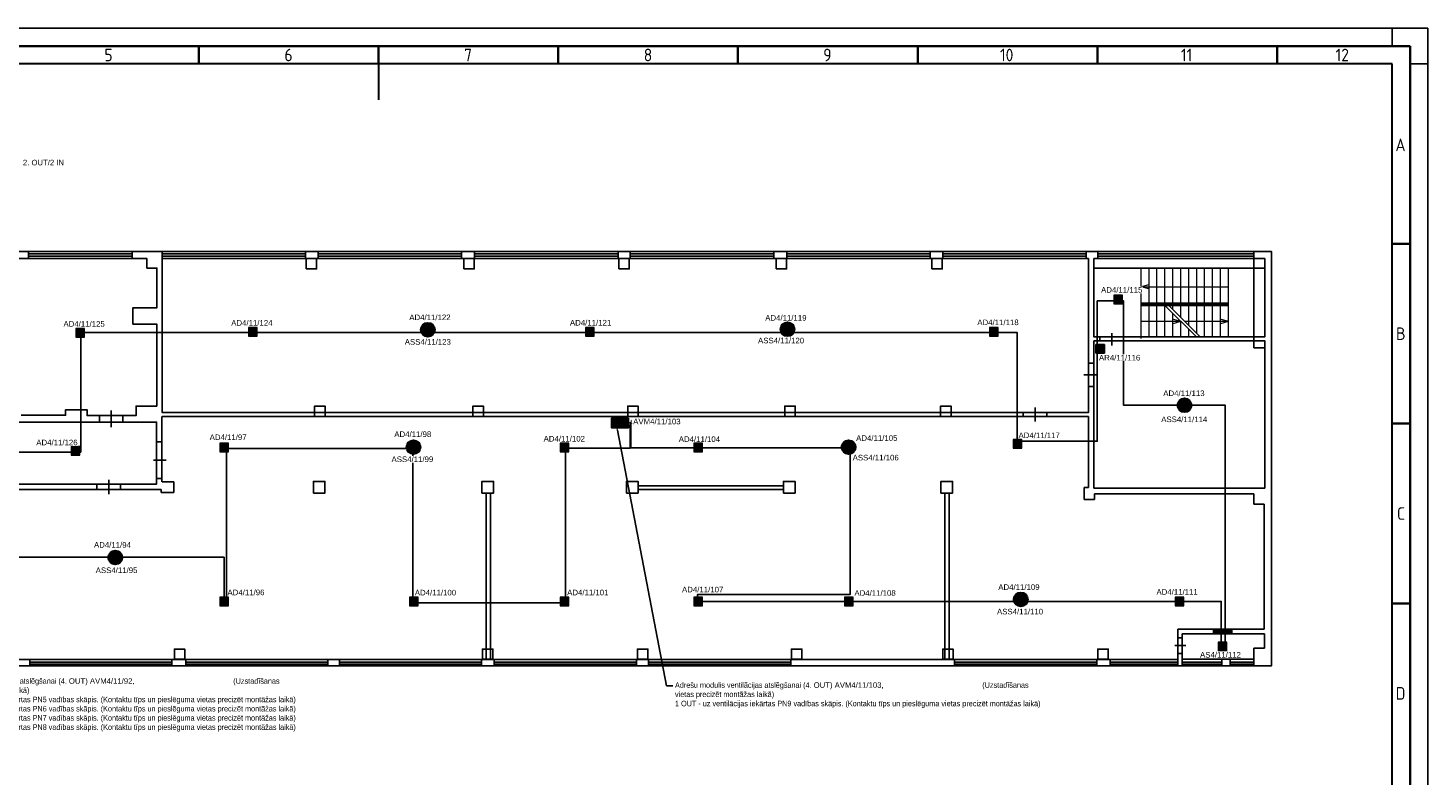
# Model space of a CAD drawing. Header units: millimetres. Extents: x -197461 to 862495, y -970068 to 63888.
# Tile 126 of 205: x -111091 to -58238, y -338374 to -310159. Entities that reach past the tile are written whole.
import ezdxf
from ezdxf import colors
from ezdxf.entities.mleader import LeaderData, LeaderLine
from ezdxf.math import Vec2, Vec3

# ---------------------------------------------------------------- set-up
doc = ezdxf.new("R2010")
doc.units = ezdxf.units.MM
doc.layers.get('0').update_dxf_attribs({"linetype": 'CONTINUOUS'})
doc.layers.add('1_ESOSAS_SIENAS', color=7, linetype='CONTINUOUS', lineweight=30)
doc.layers.add('S-STRS', color=7, linetype='CONTINUOUS', lineweight=9)
doc.layers.add('Rasējuma lapa', color=7, linetype='CONTINUOUS')
doc.layers.add('UAS', color=240, linetype='CONTINUOUS')
doc.styles.add('ARIAL', font='arialbd.ttf')
doc.styles.add('ISO', font='iso')
doc.styles.add('Karlis_times', font='times.ttf', dxfattribs={"height": 2.2})

# ---------------------------------------------------------------- blocks, each defined once
blk = doc.blocks.new('A2_L')
at = {"layer": 'Rasējuma lapa'}
for p, q in [((0, 420), (-594, 420)), ((-10, 415), (-10, 420)), ((0, 0), (0, 420)), ((0, 410), (-5, 410))]:
    blk.add_line(p, q, dxfattribs=at)
at = {"layer": 'Rasējuma lapa', "lineweight": 35}
for p, q in [((-5, 415), (-579, 415)), ((-342, 410), (-342, 415)), ((-292, 410), (-292, 415)), ((-242, 410), (-242, 415)), ((-192, 410), (-192, 415)), ((-142, 410), (-142, 415)), ((-92, 410), (-92, 415)), ((-42, 410), (-42, 415)), ((-5, 5), (-5, 415)), ((-5, 360), (-10, 360)), ((-5, 310), (-10, 310)), ((-5, 260), (-10, 260))]:
    blk.add_line(p, q, dxfattribs=at)
at = {"layer": 'Rasējuma lapa', "lineweight": 30}
for p, q in [((-10, 410), (-574, 410)), ((-292, 410), (-292, 400)), ((-10, 10), (-10, 410))]:
    blk.add_line(p, q, dxfattribs=at)
at = {"layer": 'Rasējuma lapa', "style": 'ISO'}
for s, p in [('5', (-368.3, 410.75)), ('6', (-318.21, 410.75)), ('7', (-268.23, 410.75)), ('8', (-218.23, 410.75)), ('9', (-168.28, 410.75)), ('10', (-119.1, 410.75)), ('11', (-68.75, 410.75)), ('12', (-25.71, 410.75)), ('A', (-9.07, 385.75)), ('B', (-8.9, 333.25)), ('C', (-8.64, 283.25)), ('D', (-9, 233.25))]:
    blk.add_text(s, height=3.5, dxfattribs=at).set_placement(p)
blk = doc.blocks.new('*U1293')
at = {"layer": 'Rasējuma lapa'}
blk.add_blockref('A2_L', (0, 0), dxfattribs=at)
blk = doc.blocks.new('AP')
blk.add_hatch(color=256).paths.add_polyline_path([(150, 0, 1), (-150, 0, 1)])
for p, q in [((-250, 250), (250, 250)), ((-250, -250), (-250, 250)), ((250, 250), (250, -250)), ((250, -250), (-250, -250))]:
    blk.add_line(p, q)
blk.add_circle((0, 0), 150)
blk = doc.blocks.new('AD-proj')
at = {"lineweight": 5}
blk.add_lwpolyline([(-250, -250), (250, -250), (250, 250), (-250, 250)], close=True, dxfattribs=at)
at = {"const_width": 30}
blk.add_lwpolyline([(-200, 0), (200, 0)], dxfattribs=at)
at = {"const_width": 100}
blk.add_lwpolyline([(-50, 0, 1), (50, 0, 1)], format="xyb", close=True, dxfattribs=at)

msp = doc.modelspace()

# ---------------------------------------------------------------- hatches: boundary and pattern name
at = {"layer": 'S-STRS', "true_color": 0xffffff}
h = msp.add_hatch(dxfattribs=at)
h.set_pattern_fill('ANGLE', scale=0.5625)
h.set_pattern_definition([(0, (4423241.871, 5682604.199), (0, 3.9290625), [2.8575, -1.0715625]), (90, (4423241.871, 5682604.199), (-3.9290625, 2e-16), [2.8575, -1.0715625])])
h.paths.add_polyline_path([(-89067.98997, -324881.90539), (-89067.92787, -325237.7257), (-88415.04694, -325237.72571), (-88415.10905, -324881.84329)])
at = {"layer": 'UAS', "lineweight": 50, "true_color": 0xffffff}
h = msp.add_hatch(color=7, dxfattribs=at)
h.dxf.hatch_style = 1
h.paths.add_polyline_path([(-69970.81047, -320399.52902), (-69905.33953, -320399.52902, 1)], flags=16)
h.paths.add_polyline_path([(-69774.39765, -320563.20637), (-69774.39765, -320235.85168), (-70101.75235, -320235.85168), (-70101.75235, -320563.20637)])
at = {"layer": 'UAS', "lineweight": 50, "true_color": 0xc7c8ca}
h = msp.add_hatch(color=9, dxfattribs=at)
h.dxf.hatch_style = 1
h.paths.add_polyline_path([(-95975.87505, -321537.48789, -1), (-96038.96198, -321537.48789, -1)], flags=0)
h.paths.add_polyline_path([(-96165.13585, -321379.77055), (-96165.13585, -321695.20522), (-95849.70118, -321695.20522), (-95849.70118, -321379.77055)], flags=16)
h.paths.add_polyline_path([(-95730.83734, -321538.20506, 1), (-96258.88465, -321538.20506, 1)])
h.paths.add_polyline_path([(-95849.70118, -321695.20522), (-96165.13585, -321695.20522), (-96165.13585, -321379.77055), (-95849.70118, -321379.77055)], flags=16)
h = msp.add_hatch(color=9, dxfattribs=at)
h.dxf.hatch_style = 1
h.paths.add_polyline_path([(-82399.45191, -321521.43871, -1), (-82462.53884, -321521.43871, -1)], flags=0)
h.paths.add_polyline_path([(-82588.71271, -321363.72137), (-82588.71271, -321679.15604), (-82273.27805, -321679.15604), (-82273.27805, -321363.72137)], flags=16)
h.paths.add_polyline_path([(-82154.4142, -321522.15588, 1), (-82682.46151, -321522.15588, 1)])
h.paths.add_polyline_path([(-82273.27805, -321679.15604), (-82588.71271, -321679.15604), (-82588.71271, -321363.72137), (-82273.27805, -321363.72137)], flags=16)
at = {"layer": 'UAS', "lineweight": 50, "true_color": 0xffffff}
h = msp.add_hatch(color=7, dxfattribs=at)
h.dxf.hatch_style = 1
h.paths.add_polyline_path([(-109158.55586, -321660.50056), (-109093.08492, -321660.50056, 1)], flags=16)
h.paths.add_polyline_path([(-108962.14304, -321824.1779), (-108962.14304, -321496.82321), (-109289.49774, -321496.82321), (-109289.49774, -321824.1779)])
h = msp.add_hatch(color=7, dxfattribs=at)
h.dxf.hatch_style = 1
h.paths.add_polyline_path([(-102630.70424, -321620.24036), (-102565.2333, -321620.24036, 1)], flags=16)
h.paths.add_polyline_path([(-102434.29142, -321783.9177), (-102434.29142, -321456.56301), (-102761.64612, -321456.56301), (-102761.64612, -321783.9177)])
h = msp.add_hatch(color=7, dxfattribs=at)
h.dxf.hatch_style = 1
h.paths.add_polyline_path([(-89911.25484, -321620.24036), (-89845.7839, -321620.24036, 1)], flags=16)
h.paths.add_polyline_path([(-89714.84202, -321783.9177), (-89714.84202, -321456.56301), (-90042.19672, -321456.56301), (-90042.19672, -321783.9177)])
h = msp.add_hatch(color=7, dxfattribs=at)
h.dxf.hatch_style = 1
h.paths.add_polyline_path([(-74665.99781, -321620.24036), (-74600.52687, -321620.24036, 1)], flags=16)
h.paths.add_polyline_path([(-74469.58499, -321783.9177), (-74469.58499, -321456.56301), (-74796.93969, -321456.56301), (-74796.93969, -321783.9177)])
h = msp.add_hatch(color=7, dxfattribs=at)
h.dxf.hatch_style = 1
h.paths.add_polyline_path([(-70449.93596, -322426.52484), (-70449.93596, -322099.17014), (-70777.29065, -322099.17014), (-70777.29065, -322426.52484)])
h.paths.add_polyline_path([(-70711.81971, -322262.84749, -1), (-70515.4069, -322262.84749, -1)], flags=16)
h = msp.add_hatch(color=7, dxfattribs=at)
h.dxf.hatch_style = 1
h.paths.add_polyline_path([(-67412.17086, -324389.81967, -1), (-67475.2578, -324389.81967, -1)], flags=0)
h.paths.add_polyline_path([(-67601.43166, -324232.10234), (-67601.43166, -324547.537), (-67285.997, -324547.537), (-67285.997, -324232.10234)], flags=16)
h.paths.add_polyline_path([(-67167.13316, -324390.53685, 1), (-67695.18046, -324390.53685, 1)])
h.paths.add_polyline_path([(-67285.997, -324547.537), (-67601.43166, -324547.537), (-67601.43166, -324232.10234), (-67285.997, -324232.10234)], flags=16)
h = msp.add_hatch(color=7, dxfattribs=at)
h.dxf.hatch_style = 1
h.paths.add_polyline_path([(-109329.84316, -326111.73944), (-109264.37222, -326111.73944, 1)], flags=16)
h.paths.add_polyline_path([(-109133.43034, -326275.41679), (-109133.43034, -325948.06209), (-109460.78504, -325948.06209), (-109460.78504, -326275.41679)])
h = msp.add_hatch(color=7, dxfattribs=at)
h.dxf.hatch_style = 1
h.paths.add_polyline_path([(-103716.19202, -325984.95023), (-103650.72108, -325984.95023, 1)], flags=16)
h.paths.add_polyline_path([(-103519.77921, -326148.62758), (-103519.77921, -325821.27288), (-103847.1339, -325821.27288), (-103847.1339, -326148.62758)])
at = {"layer": 'UAS', "lineweight": 50, "true_color": 0xc7c8ca}
h = msp.add_hatch(color=9, dxfattribs=at)
h.dxf.hatch_style = 1
h.paths.add_polyline_path([(-96517.54481, -325970.23294, -1), (-96580.63174, -325970.23294, -1)], flags=0)
h.paths.add_polyline_path([(-96706.80561, -325812.51561), (-96706.80561, -326127.95027), (-96391.37094, -326127.95027), (-96391.37094, -325812.51561)], flags=16)
h.paths.add_polyline_path([(-96272.5071, -325970.95012, 1), (-96800.55441, -325970.95012, 1)])
h.paths.add_polyline_path([(-96391.37094, -326127.95027), (-96706.80561, -326127.95027), (-96706.80561, -325812.51561), (-96391.37094, -325812.51561)], flags=16)
at = {"layer": 'UAS', "lineweight": 50, "true_color": 0xffffff}
h = msp.add_hatch(color=7, dxfattribs=at)
h.dxf.hatch_style = 1
h.paths.add_polyline_path([(-90871.16117, -325984.95023), (-90805.69023, -325984.95023, 1)], flags=16)
h.paths.add_polyline_path([(-90674.74835, -326148.62758), (-90674.74835, -325821.27288), (-91002.10305, -325821.27288), (-91002.10305, -326148.62758)])
h = msp.add_hatch(color=7, dxfattribs=at)
h.dxf.hatch_style = 1
h.paths.add_polyline_path([(-85827.83209, -325984.95023), (-85762.36115, -325984.95023, 1)], flags=16)
h.paths.add_polyline_path([(-85631.41927, -326148.62758), (-85631.41927, -325821.27288), (-85958.77396, -325821.27288), (-85958.77396, -326148.62758)])
at = {"layer": 'UAS', "lineweight": 50, "true_color": 0xc7c8ca}
h = msp.add_hatch(color=9, dxfattribs=at)
h.dxf.hatch_style = 1
h.paths.add_polyline_path([(-80090.80322, -325970.23294, -1), (-80153.89016, -325970.23294, -1)], flags=0)
h.paths.add_polyline_path([(-80280.06402, -325812.51561), (-80280.06402, -326127.95027), (-79964.62936, -326127.95027), (-79964.62936, -325812.51561)], flags=16)
h.paths.add_polyline_path([(-79845.76552, -325970.95012, 1), (-80373.81282, -325970.95012, 1)])
h.paths.add_polyline_path([(-79964.62936, -326127.95027), (-80280.06402, -326127.95027), (-80280.06402, -325812.51561), (-79964.62936, -325812.51561)], flags=16)
at = {"layer": 'UAS', "lineweight": 50, "true_color": 0xffffff}
h = msp.add_hatch(color=7, dxfattribs=at)
h.dxf.hatch_style = 1
h.paths.add_polyline_path([(-73765.87464, -325846.93283), (-73700.4037, -325846.93283, 1)], flags=16)
h.paths.add_polyline_path([(-73569.46182, -326010.61018), (-73569.46182, -325683.25548), (-73896.81651, -325683.25548), (-73896.81651, -326010.61018)])
at = {"layer": 'UAS', "lineweight": 50, "true_color": 0xc7c8ca}
h = msp.add_hatch(color=9, dxfattribs=at)
h.dxf.hatch_style = 1
h.paths.add_polyline_path([(-107777.15584, -330132.9512, -1), (-107840.24278, -330132.9512, -1)], flags=0)
h.paths.add_polyline_path([(-107966.41664, -329975.23387), (-107966.41664, -330290.66854), (-107650.98198, -330290.66854), (-107650.98198, -329975.23387)], flags=16)
h.paths.add_polyline_path([(-107532.11814, -330133.66838, 1), (-108060.16544, -330133.66838, 1)])
h.paths.add_polyline_path([(-107650.98198, -330290.66854), (-107966.41664, -330290.66854), (-107966.41664, -329975.23387), (-107650.98198, -329975.23387)], flags=16)
at = {"layer": 'UAS', "lineweight": 50, "true_color": 0xffffff}
h = msp.add_hatch(color=7, dxfattribs=at)
h.dxf.hatch_style = 1
h.paths.add_polyline_path([(-103716.19202, -331786.74333), (-103650.72108, -331786.74333, 1)], flags=16)
h.paths.add_polyline_path([(-103519.77921, -331950.42068), (-103519.77921, -331623.06598), (-103847.1339, -331623.06598), (-103847.1339, -331950.42068)])
h = msp.add_hatch(color=7, dxfattribs=at)
h.dxf.hatch_style = 1
h.paths.add_polyline_path([(-96556.51469, -331786.74333), (-96491.04375, -331786.74333, 1)], flags=16)
h.paths.add_polyline_path([(-96360.10187, -331950.42068), (-96360.10187, -331623.06598), (-96687.45657, -331623.06598), (-96687.45657, -331950.42068)])
h = msp.add_hatch(color=7, dxfattribs=at)
h.dxf.hatch_style = 1
h.paths.add_polyline_path([(-90871.16117, -331786.74333), (-90805.69023, -331786.74333, 1)], flags=16)
h.paths.add_polyline_path([(-90674.74835, -331950.42068), (-90674.74835, -331623.06598), (-91002.10305, -331623.06598), (-91002.10305, -331950.42068)])
h = msp.add_hatch(color=7, dxfattribs=at)
h.dxf.hatch_style = 1
h.paths.add_polyline_path([(-85827.83209, -331786.74333), (-85762.36115, -331786.74333, 1)], flags=16)
h.paths.add_polyline_path([(-85631.41927, -331950.42068), (-85631.41927, -331623.06598), (-85958.77396, -331623.06598), (-85958.77396, -331950.42068)])
h = msp.add_hatch(color=7, dxfattribs=at)
h.dxf.hatch_style = 1
h.paths.add_polyline_path([(-80129.77311, -331786.74333), (-80064.30217, -331786.74333, 1)], flags=16)
h.paths.add_polyline_path([(-79933.36029, -331950.42068), (-79933.36029, -331623.06598), (-80260.71499, -331623.06598), (-80260.71499, -331950.42068)])
at = {"layer": 'UAS', "lineweight": 50, "true_color": 0xc7c8ca}
h = msp.add_hatch(color=9, dxfattribs=at)
h.dxf.hatch_style = 1
h.paths.add_polyline_path([(-73593.15989, -331712.78036, -1), (-73656.24682, -331712.78036, -1)], flags=0)
h.paths.add_polyline_path([(-73782.42069, -331555.06303), (-73782.42069, -331870.49769), (-73466.98602, -331870.49769), (-73466.98602, -331555.06303)], flags=16)
h.paths.add_polyline_path([(-73348.12218, -331713.49754, 1), (-73876.16949, -331713.49754, 1)])
h.paths.add_polyline_path([(-73466.98602, -331870.49769), (-73782.42069, -331870.49769), (-73782.42069, -331555.06303), (-73466.98602, -331555.06303)], flags=16)
at = {"layer": 'UAS', "lineweight": 50, "true_color": 0xffffff}
h = msp.add_hatch(color=7, dxfattribs=at)
h.dxf.hatch_style = 1
h.paths.add_polyline_path([(-67653.56872, -331786.74333), (-67588.09778, -331786.74333, 1)], flags=16)
h.paths.add_polyline_path([(-67457.1559, -331950.42068), (-67457.1559, -331623.06598), (-67784.5106, -331623.06598), (-67784.5106, -331950.42068)])
h = msp.add_hatch(color=7, dxfattribs=at)
h.dxf.hatch_style = 1
h.paths.add_polyline_path([(-66027.2091, -333484.14595), (-65961.73817, -333484.14595, 1)], flags=16)
h.paths.add_polyline_path([(-65830.79629, -333647.8233), (-65830.79629, -333320.46861), (-66158.15098, -333320.46861), (-66158.15098, -333647.8233)])

# ---------------------------------------------------------------- linework, layer by layer
at = {"color": 18, "true_color": 0x000000}
for p, q in [((-111069.76032, -318683.0297), (-107158.22537, -318683.0297)), ((-106027.276, -318683.0297), (-100607.70037, -318683.0297)), ((-100137.30986, -318683.0297), (-94717.73423, -318683.0297)), ((-94229.60221, -318683.0297), (-88810.02658, -318683.0297)), ((-88355.88711, -318683.0297), (-82936.31148, -318683.0297)), ((-82444.9581, -318683.0297), (-77025.38247, -318683.0297)), ((-76560.67742, -318683.0297), (-71141.10179, -318683.0297)), ((-70705.86977, -318683.0297), (-64816.92534, -318683.0297)), ((-64814.56942, -318592.89372), (-64814.56942, -322218.13344)), ((-111069.76032, -318771.4968), (-107158.22537, -318771.4968)), ((-106027.276, -318771.4968), (-100609.43125, -318771.4968)), ((-100137.30986, -318771.4968), (-94719.46511, -318771.4968)), ((-94229.60221, -318771.4968), (-88811.75746, -318771.4968)), ((-88355.88711, -318771.4968), (-82938.04236, -318771.4968)), ((-82444.9581, -318771.4968), (-77027.11335, -318771.4968)), ((-76560.67742, -318771.4968), (-71142.83267, -318771.4968)), ((-70851.74444, -319221.29752), (-64401.99509, -319221.29752)), ((-70705.86977, -318771.4968), (-64820.66355, -318771.4968)), ((-70621.11678, -321957.87572), (-70621.11678, -321811.43436)), ((-70176.0524, -322129.23991), (-70176.0524, -321664.96667)), ((-69735.65179, -321957.87572), (-69735.65179, -321811.43436)), ((-64814.56942, -322218.13344), (-64409.159, -322218.13344)), ((-71057.94746, -322797.5971), (-70852.42958, -322797.5971)), ((-71235.0621, -323244.20219), (-70707.42035, -323244.20219)), ((-71057.94746, -323684.58974), (-70852.42958, -323684.58974)), ((-73062.10143, -325000.1034), (-73062.10143, -324470.93815)), ((-108394.06122, -324776.02959), (-108394.06122, -325025.47372)), ((-107956.67761, -324583.83846), (-107956.67761, -325211.96324)), ((-107510.8079, -324776.02959), (-107510.8079, -325025.47372)), ((-106041.08697, -324808.85991), (-106041.08697, -327284.32751)), ((-71051.13213, -324808.85991), (-106022.90072, -324808.85991)), ((-73515.30335, -324809.4127), (-73515.30335, -324667.58843)), ((-72626.79729, -324809.4127), (-72626.79729, -324667.58843)), ((-71051.13213, -327495.81356), (-71051.13213, -324808.85991)), ((-106239.56114, -325772.18463), (-106042.69765, -325772.18463)), ((-106347.93342, -326459.13655), (-105876.07647, -326459.13655)), ((-106239.56114, -327147.38884), (-106042.69765, -327147.38884)), ((-106057.80679, -327563.78013), (-129211.62386, -327563.78013)), ((-108489.24756, -327364.16585), (-108489.24756, -327563.35369)), ((-108040.69738, -327749.42204), (-108040.69738, -327201.97794)), ((-107602.09976, -327364.16585), (-107602.09976, -327563.35369)), ((-106057.80679, -327676.39615), (-106057.80679, -327563.78013)), ((-105586.1662, -327676.39615), (-106057.80679, -327676.39615)), ((-106022.90072, -327284.32751), (-105586.1662, -327284.32751)), ((-105586.1662, -327284.32751), (-105586.1662, -327676.39615)), ((-71224.55662, -327939.15457), (-71224.55662, -327495.81356)), ((-71224.55662, -327495.81356), (-71051.13213, -327495.81356)), ((-70833.34183, -327939.15457), (-71224.55662, -327939.15457)), ((-64811.50432, -327736.27095), (-70833.34183, -327736.27095)), ((-70833.34183, -327736.27095), (-70833.34183, -327939.15457)), ((-64811.50432, -328120.48474), (-64811.50432, -327736.27095)), ((-64421.179, -328120.48474), (-64811.50432, -328120.48474)), ((-64421.179, -332833.86864), (-64421.179, -328120.48474)), ((-67683.17743, -333976.94939), (-67683.17743, -332833.86864)), ((-67683.17743, -332833.86864), (-64421.179, -332833.86864)), ((-66333.30788, -332889.13161), (-65644.80253, -332889.13161)), ((-66333.30788, -332944.1103), (-65644.80253, -332944.1103)), ((-66333.0194, -332837.91715), (-66333.0194, -333006.43843)), ((-65644.56213, -332837.91715), (-65644.56213, -333006.43843)), ((-67798.89393, -333457.27103), (-67375.04484, -333457.27103)), ((-67681.49463, -333162.27718), (-67523.82835, -333162.27718)), ((-64412.15198, -333006.54899), (-67523.31149, -333006.54899)), ((-67523.31149, -333006.54899), (-67523.31149, -333971.47416)), ((-64412.15198, -333547.71763), (-64412.15198, -333006.54899)), ((-127773.27512, -333976.94939), (-67683.17743, -333976.94939)), ((-111027.25762, -333978.16026), (-111027.25762, -334220.83406)), ((-105659.95695, -333978.16026), (-105659.95695, -334220.83406)), ((-105137.9045, -333978.16026), (-105137.9045, -334220.83406)), ((-99770.60383, -333978.16026), (-99770.60383, -334220.83406)), ((-99335.45595, -333978.16026), (-99335.45595, -334220.83406)), ((-93968.15529, -333978.16026), (-93968.15529, -334220.83406)), ((-93491.56246, -333978.16026), (-93491.56246, -334220.83406)), ((-88124.26179, -333978.16026), (-88124.26179, -334220.83406)), ((-87659.8933, -333978.16026), (-87659.8933, -334220.83406)), ((-82292.59263, -333978.16026), (-82292.59263, -334220.83406)), ((-76107.81207, -333978.16026), (-76107.81207, -334220.83406)), ((-70740.5114, -333978.16026), (-70740.5114, -334220.83406)), ((-70232.47426, -333978.16026), (-70232.47426, -334220.83406)), ((-67685.83385, -333978.16026), (-67685.83385, -334220.83406)), ((-67681.49463, -333750.44857), (-67523.82835, -333750.44857)), ((-67523.73219, -333978.16026), (-67523.73219, -334220.83406)), ((-67522.66241, -333971.39519), (-64816.8412, -333971.39519)), ((-66024.05744, -333978.16026), (-66024.05744, -334220.83406)), ((-65704.04909, -333978.16026), (-65704.04909, -334220.83406)), ((-64816.8412, -333971.39519), (-64816.8412, -333547.71763)), ((-64816.8412, -333547.71763), (-64412.15198, -333547.71763)), ((-64811.99714, -333978.16026), (-64811.99714, -334220.83406)), ((-111027.13742, -334079.6942), (-105659.95695, -334079.6942)), ((-111026.03158, -334152.66218), (-105654.92057, -334152.66218)), ((-105137.7843, -334079.6942), (-99770.60383, -334079.6942)), ((-105136.67846, -334152.66218), (-99765.56746, -334152.66218)), ((-99335.33575, -334079.6942), (-93968.15529, -334079.6942)), ((-99334.22991, -334152.66218), (-93963.11891, -334152.66218)), ((-93491.44226, -334079.6942), (-88124.26179, -334079.6942)), ((-93490.33642, -334152.66218), (-88119.22541, -334152.66218)), ((-87659.7731, -334079.6942), (-82292.59263, -334079.6942)), ((-87658.66726, -334152.66218), (-82287.55626, -334152.66218)), ((-76107.69187, -334079.6942), (-70740.5114, -334079.6942)), ((-76106.58603, -334152.66218), (-70735.47502, -334152.66218)), ((-70232.35406, -334079.6942), (-67687.37241, -334079.6942)), ((-70231.24822, -334152.66218), (-67687.76907, -334152.66218)), ((-67521.90515, -334079.6942), (-66025.25944, -334079.6942)), ((-67521.90515, -334152.66218), (-66023.15594, -334152.66218)), ((-65698.50787, -334079.6942), (-64811.68462, -334079.6942)), ((-65698.50787, -334152.66218), (-64811.76876, -334152.66218))]:
    msp.add_line(p, q, dxfattribs=at)
for points in [[(-129908.11049, -318584.60717), (-64151.1498, -318584.60717), (-64151.1498, -334221.48688), (-129908.11049, -334221.48688)], [(-106024.10272, -318859.21104), (-71058.70472, -318859.21104), (-71058.70472, -324666.04063), (-106024.10272, -324666.04063)], [(-100588.38424, -319244.16188), (-100193.79182, -319244.16188), (-100193.79182, -318859.16893), (-100588.38424, -318859.16893)], [(-94639.0273, -319244.16188), (-94244.43489, -319244.16188), (-94244.43489, -318859.16893), (-94639.0273, -318859.16893)], [(-88789.37623, -319244.16188), (-88394.78381, -319244.16188), (-88394.78381, -318859.16893), (-88789.37623, -318859.16893)], [(-82846.64231, -319244.16188), (-82452.0499, -319244.16188), (-82452.0499, -318859.16893), (-82846.64231, -318859.16893)], [(-76973.28781, -319244.16188), (-76578.69539, -319244.16188), (-76578.69539, -318859.16893), (-76973.28781, -318859.16893)], [(-70852.76614, -318859.21104), (-64397.88425, -318859.21104), (-64397.88425, -321809.09685), (-70852.76614, -321809.09685)], [(-70852.76614, -321956.99652), (-64397.88425, -321956.99652), (-64397.88425, -327514.6452), (-70852.76614, -327514.6452)], [(-100270.45535, -324808.53877), (-99875.86294, -324808.53877), (-99875.86294, -324423.54582), (-100270.45535, -324423.54582)], [(-94295.32755, -324808.53877), (-93900.73513, -324808.53877), (-93900.73513, -324423.54582), (-94295.32755, -324423.54582)], [(-88451.09749, -324808.53877), (-88056.50508, -324808.53877), (-88056.50508, -324423.54582), (-88451.09749, -324423.54582)], [(-82522.30677, -324808.53877), (-82127.71435, -324808.53877), (-82127.71435, -324423.54582), (-82522.30677, -324423.54582)], [(-76637.47317, -324808.53877), (-76242.88076, -324808.53877), (-76242.88076, -324423.54582), (-76637.47317, -324423.54582)], [(-100319.02815, -327705.12531), (-99879.07227, -327705.12531), (-99879.07227, -327260.4155), (-100319.02815, -327260.4155)], [(-93955.60641, -327705.12531), (-93515.65053, -327705.12531), (-93515.65053, -327260.4155), (-93955.60641, -327260.4155)], [(-88501.37714, -327705.12531), (-88061.42126, -327705.12531), (-88061.42126, -327260.4155), (-88501.37714, -327260.4155)], [(-88059.2216, -327426.9678), (-82569.68959, -327426.9678), (-82569.68959, -327573.35652), (-88059.2216, -327573.35652)], [(-82570.24251, -327705.12531), (-82130.28663, -327705.12531), (-82130.28663, -327260.4155), (-82570.24251, -327260.4155)], [(-76628.33798, -327705.12531), (-76188.3821, -327705.12531), (-76188.3821, -327260.4155), (-76628.33798, -327260.4155)], [(-93793.55283, -327707.09956), (-93632.46085, -327707.09956), (-93632.46085, -333974.21704), (-93793.55283, -333974.21704)], [(-76480.39587, -327707.09956), (-76319.30389, -327707.09956), (-76319.30389, -333974.21704), (-76480.39587, -333974.21704)], [(-105565.29948, -333973.22729), (-105170.70707, -333973.22729), (-105170.70707, -333588.23434), (-105565.29948, -333588.23434)], [(-93935.85756, -333973.22729), (-93541.26514, -333973.22729), (-93541.26514, -333588.23434), (-93935.85756, -333588.23434)], [(-88084.30733, -333973.22729), (-87689.71491, -333973.22729), (-87689.71491, -333588.23434), (-88084.30733, -333588.23434)], [(-82267.61508, -333973.22729), (-81873.02267, -333973.22729), (-81873.02267, -333588.23434), (-82267.61508, -333588.23434)], [(-76560.40096, -333973.22729), (-76165.80854, -333973.22729), (-76165.80854, -333588.23434), (-76560.40096, -333588.23434)], [(-70704.78797, -333973.22729), (-70310.19556, -333973.22729), (-70310.19556, -333588.23434), (-70704.78797, -333588.23434)]]:
    msp.add_lwpolyline(points, close=True, dxfattribs=at)
for points in [[(-111069.00306, -318586.22868), (-111069.00306, -318858.8899)], [(-107156.37429, -318586.22868), (-107156.37429, -318858.8899)], [(-106026.51874, -318586.22868), (-106026.51874, -318858.8899)], [(-100609.68367, -318586.22868), (-100609.68367, -318858.8899)], [(-100136.5526, -318586.22868), (-100136.5526, -318858.8899)], [(-94719.71753, -318586.22868), (-94719.71753, -318858.8899)], [(-94228.84495, -318586.22868), (-94228.84495, -318858.8899)], [(-88812.00988, -318586.22868), (-88812.00988, -318858.8899)], [(-88355.12985, -318586.22868), (-88355.12985, -318858.8899)], [(-82938.29478, -318586.22868), (-82938.29478, -318858.8899)], [(-82444.20084, -318586.22868), (-82444.20084, -318858.8899)], [(-77027.36577, -318586.22868), (-77027.36577, -318858.8899)], [(-76559.92016, -318586.22868), (-76559.92016, -318858.8899)], [(-71143.08509, -318586.22868), (-71143.08509, -318858.8899)], [(-70705.11251, -318586.22868), (-70705.11251, -318858.8899)], [(-111851.43266, -318859.49533), (-106602.20441, -318859.49533), (-106602.20441, -319213.5427), (-106227.12044, -319213.5427), (-106227.12044, -320712.99779), (-107133.28387, -320712.99779), (-107133.28387, -321330.08261), (-106229.09172, -321330.08261), (-106229.09172, -324423.3405), (-107009.1053, -324423.3405), (-107009.1053, -324776.30335), (-108860.06443, -324776.30335), (-108860.06443, -324561.84277), (-109673.77005, -324561.84277), (-109673.77005, -324767.36924), (-111350.3551, -324767.36924)], [(-120612.83151, -327363.11293), (-106240.06598, -327363.11293), (-106240.06598, -325024.97885), (-119182.87273, -325024.97885), (-119182.87273, -325855.62399), (-120155.41057, -325855.62399), (-120155.41057, -325027.7849), (-120612.83151, -325027.7849), (-120612.83151, -327362.3127)]]:
    msp.add_lwpolyline(points, dxfattribs=at)
at = {"layer": '1_ESOSAS_SIENAS', "color": 18, "lineweight": 5, "true_color": 0x000000}
for p, q in [((-69069.65585, -321821.09383), (-69069.65585, -319221.19383)), ((-69069.65585, -321870.39383), (-69069.65585, -319221.19383)), ((-68769.85585, -320522.89383), (-68769.85585, -319221.19383)), ((-68469.95585, -320522.89383), (-68469.95585, -319221.19383)), ((-68170.15585, -320522.89383), (-68170.15585, -319221.19383)), ((-67870.25585, -320522.89383), (-67870.25585, -319221.19383)), ((-67570.35585, -320522.89383), (-67570.35585, -319221.19383)), ((-67270.55585, -320522.89383), (-67270.55585, -319221.19383)), ((-66970.65585, -320522.89383), (-66970.65585, -319221.19383)), ((-66670.85585, -320522.89383), (-66670.85585, -319221.19383)), ((-66370.95585, -320522.89383), (-66370.95585, -319221.19383)), ((-66067.55585, -320522.89383), (-66067.55585, -319221.19383)), ((-65767.65585, -321821.09383), (-65767.65585, -319221.19383)), ((-68780.45585, -319841.99383), (-69069.65585, -319919.49383)), ((-69069.65585, -319919.49383), (-65767.65585, -319919.49383)), ((-68780.45585, -319997.29383), (-69069.65585, -319919.49383)), ((-69069.65585, -320522.89383), (-65767.65585, -320522.89383)), ((-69069.65585, -320572.19383), (-65767.65585, -320572.19383)), ((-69069.65585, -320621.69383), (-68180.65585, -320621.69383)), ((-68769.85585, -321821.09383), (-68769.85585, -320621.69383)), ((-68469.95585, -321821.09383), (-68469.95585, -320621.69383)), ((-68170.15585, -320621.69383), (-65767.65585, -320621.69383)), ((-68170.15585, -321821.09383), (-68170.15585, -320621.69383)), ((-68170.15585, -320621.69383), (-66970.65585, -321821.09383)), ((-68025.45585, -320621.69383), (-66826.05585, -321821.09383)), ((-67870.25585, -320780.39383), (-67870.25585, -320621.69383)), ((-67570.35585, -321080.29383), (-67570.35585, -320621.69383)), ((-67270.55585, -321380.09383), (-67270.55585, -320621.69383)), ((-66970.65585, -321679.99383), (-66970.65585, -320621.69383)), ((-66670.85585, -321821.09383), (-66670.85585, -320621.69383)), ((-66370.95585, -321821.09383), (-66370.95585, -320621.69383)), ((-66067.55585, -321821.09383), (-66067.55585, -320621.69383)), ((-69069.65585, -321221.39383), (-67570.35585, -321221.39383)), ((-67870.25585, -321821.09383), (-67870.25585, -320921.49383)), ((-67859.65585, -321143.79383), (-67570.35585, -321221.39383)), ((-67859.65585, -321298.99383), (-67570.35585, -321221.39383)), ((-67570.35585, -321821.09383), (-67570.35585, -321221.39383)), ((-67425.75585, -321221.39383), (-65767.65585, -321221.39383)), ((-66060.45585, -321143.79383), (-65767.65585, -321221.39383)), ((-66060.45585, -321298.99383), (-65767.65585, -321221.39383)), ((-67270.55585, -321821.09383), (-67270.55585, -321521.29383))]:
    msp.add_line(p, q, dxfattribs=at)
at = {"layer": 'UAS', "color": 1}
msp.add_lwpolyline([(-115873.51172, -330121.98972), (-103687.93916, -330121.98972), (-103687.93916, -331758.96551), (-103596.04563, -331758.96551), (-103596.04563, -326025.00699), (-96564.80076, -326025.00699), (-96564.80076, -331836.7017), (-90793.47191, -331836.7017), (-90793.47191, -326002.63714), (-88357.64398, -326002.63714), (-88357.64398, -325145.54792), (-88439.11133, -325145.54792), (-88439.11133, -325056.44804), (-88332.03371, -325056.44804), (-88332.03371, -325145.54792), (-88331.18408, -325145.54792), (-88331.18408, -325989.62885), (-80058.20526, -325989.62885), (-80058.20526, -331531.59279), (-85820.60086, -331531.59279), (-85820.60086, -331788.90382), (-73668.86784, -331788.90382), (-66041.21927, -331788.90382), (-66041.21927, -333440.40048), (-65893.10452, -333440.40048), (-65893.10452, -324389.04876), (-69728.27272, -324389.04876), (-69728.27272, -320452.42821), (-69923.08069, -320452.42821), (-70722.81294, -320452.42821), (-70722.81294, -325744.84208), (-73747.17943, -325744.84208), (-73747.17943, -321649.75146), (-109098.57588, -321649.75146), (-109098.57588, -326154.93583), (-117832.2968, -326154.93583)], dxfattribs=at)
at = {"layer": 'UAS', "color": 1, "ltscale": 0.2}
msp.add_lwpolyline([(-88415.10905, -324881.84329), (-89067.98997, -324881.90539), (-89067.92787, -325237.7257), (-88415.04694, -325237.72571)], close=True, dxfattribs=at)
at = {"layer": 'UAS', "color": 1, "lineweight": 30}
for centre in [(-95994.86099, -321538.20506), (-82418.43786, -321522.15588), (-67431.15681, -324390.53685), (-96536.53075, -325970.95012), (-80109.78917, -325970.95012), (-107796.14179, -330133.66838), (-73612.14583, -331713.49754)]:
    msp.add_circle(centre, 264.02365, dxfattribs=at)

# ---------------------------------------------------------------- block references
at = {"layer": 'Rasējuma lapa', "xscale": 135.6730224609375, "yscale": 135.6730224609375, "zscale": 135.6730224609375}
msp.add_blockref('*U1293', (-58237.88142, -367141.50712), dxfattribs=at)
at = {"layer": 'UAS'}
for p, xscale, yscale, zscale in [((-69938.075, -320399.52902), 0.6547093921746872, 0.6547093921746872, 0.6547093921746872), ((-109125.82039, -321660.50056), 0.6547093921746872, 0.6547093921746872, 0.6547093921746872), ((-102597.96877, -321620.24036), 0.6547093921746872, 0.6547093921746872, 0.6547093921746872), ((-96007.41851, -321537.48789), 0.6308693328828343, 0.6308693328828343, 0.6308693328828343), ((-89878.51937, -321620.24036), 0.6547093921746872, 0.6547093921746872, 0.6547093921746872), ((-82430.99538, -321521.43871), 0.6308693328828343, 0.6308693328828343, 0.6308693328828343), ((-74633.26234, -321620.24036), 0.6547093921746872, 0.6547093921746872, 0.6547093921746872), ((-67443.71433, -324389.81967), 0.6308693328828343, 0.6308693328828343, 0.6308693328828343), ((-109297.10769, -326111.73944), 0.6547093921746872, 0.6547093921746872, 0.6547093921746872), ((-103683.45655, -325984.95023), 0.6547093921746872, 0.6547093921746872, 0.6547093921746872), ((-96549.08827, -325970.23294), 0.6308693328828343, 0.6308693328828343, 0.6308693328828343), ((-90838.4257, -325984.95023), 0.6547093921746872, 0.6547093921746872, 0.6547093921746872), ((-85795.09662, -325984.95023), 0.6547093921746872, 0.6547093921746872, 0.6547093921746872), ((-80122.34669, -325970.23294), 0.6308693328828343, 0.6308693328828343, 0.6308693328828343), ((-73733.13917, -325846.93283), 0.6547093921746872, 0.6547093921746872, 0.6547093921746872), ((-107808.69931, -330132.9512), 0.6308693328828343, 0.6308693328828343, 0.6308693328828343), ((-103683.45655, -331786.74333), 0.6547093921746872, 0.6547093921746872, 0.6547093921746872), ((-96523.77922, -331786.74333), 0.6547093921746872, 0.6547093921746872, 0.6547093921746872), ((-90838.4257, -331786.74333), 0.6547093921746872, 0.6547093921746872, 0.6547093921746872), ((-85795.09662, -331786.74333), 0.6547093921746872, 0.6547093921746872, 0.6547093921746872), ((-80097.03764, -331786.74333), 0.6547093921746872, 0.6547093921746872, 0.6547093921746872), ((-73624.70335, -331712.78036), 0.6308693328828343, 0.6308693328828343, 0.6308693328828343), ((-67620.83325, -331786.74333), 0.6547093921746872, 0.6547093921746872, 0.6547093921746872), ((-65994.47364, -333484.14595), 0.6547093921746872, 0.6547093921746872, 0.6547093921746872)]:
    msp.add_blockref('AD-proj', p, dxfattribs=dict(at, xscale=xscale, yscale=yscale, zscale=zscale))
at = {"layer": 'UAS', "color": 97, "xscale": 0.6547093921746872, "yscale": 0.6547093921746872, "zscale": 0.6547093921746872}
msp.add_blockref('AP', (-70613.6133, -322262.84749), dxfattribs=at)

# ---------------------------------------------------------------- texts
at = {"layer": 'UAS', "color": 1, "style": 'Karlis_times', "width": 0.7}
msp.add_text('MIO 04', height=186.805669, dxfattribs=at).set_placement((-89042.51231, -325120.59453))

# ---------------------------------------------------------------- leaders
at = {"layer": 'UAS', "color": 18, "true_color": 0x000000}
ml = msp.add_multileader_mtext('Standard', dxfattribs=at)
ml.set_content('\\A1;{\\fArial Narrow|b0|i0|c0|p34;\\C256;\\c0;Adre\\fArial Narrow|b0|i0|c186|p34;šu modulis ventilācijas atslēgšanai (4. \\fArial|b0|i0|c186|p34;OUT) \\C1;AVM4/11/92,                                              \\fArial Narrow|b0|i0|c186|p34;\\C256;\\c0;(Uzstadīšanas  vietas precizēt montāžas laikā)\\fArial|b0|i0|c186|p34;\\C1;\\P\\pxql;\\fArial Narrow|b0|i0|c186|p34;\\C256;\\c0;1 OUT - uz ventilācijas iekārtas PN5 vadības skāpis. (Kontaktu tīps un pieslēguma vietas precizēt montāžas laikā)\\P1 OUT - uz ventilācijas iekārtas PN6 vadības skāpis. (Kontaktu tīps un pieslēguma vietas precizēt montāžas laikā)\\P1 OUT - uz ventilācijas iekārtas PN7 vadības skāpis. (Kontaktu tīps un pieslēguma vietas precizēt montāžas laikā)\\P1 OUT - uz ventilācijas iekārtas PN8 vadības skāpis. (Kontaktu tīps un pieslēguma vietas precizēt montāžas laikā)}', color=(41, 19, 236))
ml.set_leader_properties()
ml.build(insert=Vec2(0, 0))
ml.multileader.update_dxf_attribs({"text_right_attachment_type": 6, "dogleg_length": 0.36, "arrow_head_size": 166.99834})
ctx = ml.context
ctx.base_point, ctx.char_height, ctx.arrow_head_size, ctx.landing_gap_size, ctx.plane_origin = Vec3(-114864.6457, -334821.96732), 208.74792195, 166.99834, 83.49917, Vec3(-108768.43371, -360649.57299)
ctx.right_attachment = 6
notes = []
notes.append((ctx, [(0, (1, 1, 0), (-115100.62076, -334821.96732), (1, 0), 235.97506, [(0, [(-115562.76569, -327874.89512)], 0, [])])]))
ctx.mtext.insert, ctx.mtext.width, ctx.mtext.flow_direction = Vec3(-114781.14653, -334686.9077), 12048.4461527, 5
for ctx, leaders in notes:
    for number, flags, end, landing, length, lines in leaders:
        leader = LeaderData()
        leader.index, (leader.has_last_leader_line, leader.has_dogleg_vector, leader.attachment_direction) = number, flags
        leader.last_leader_point, leader.dogleg_vector, leader.dogleg_length = Vec3(end), Vec3(landing), length
        for number, points, colour, breaks in lines:
            line = LeaderLine()
            line.index, line.vertices, line.color, line.breaks = number, Vec3.list(points), colors.encode_raw_color(colour), breaks
            leader.lines.append(line)
        ctx.leaders.append(leader)

# ---------------------------------------------------------------- next in the draw order: texts
at = {"layer": 'UAS', "color": 251, "linetype": 'Continuous', "lineweight": 20, "true_color": 0x636466, "char_height": 211.4384766, "attachment_point": 5, "style": 'ARIAL', "bg_fill": 3, "box_fill_scale": 1.1, "bg_fill_color": 256, "bg_fill_transparency": 0}
for s, insert, width in [('\\A1;{\\fArial|b0|i0|c186|p34;\\C1;AD4/11/115}', (-69799.77513, -320040.30484), 1527.0674449), ('\\A1;{\\fArial|b0|i0|c186|p34;\\C1;AD4/11/125}', (-108972.46655, -321323.38926), 1527.0674449), ('\\A1;{\\fArial|b0|i0|c186|p34;\\C1;AD4/11/124}', (-102640.00577, -321285.66249), 1527.0674449), ('\\A1;{\\fArial|b0|i0|c186|p34;\\C1;AD4/11/122}', (-95917.3343, -321074.83477), 1527.0674449), ('\\A1;{\\fArial|b0|i0|c186|p34;\\C1;AD4/11/121}', (-89851.58445, -321276.86196), 1527.0674449), ('\\A1;{\\fArial|b0|i0|c186|p34;\\C1;AD4/11/119}', (-82479.10398, -321094.76247), 1527.0674449), ('\\A1;{\\fArial|b0|i0|c186|p34;\\C1;AD4/11/118}', (-74471.73158, -321262.57759), 1527.0674449), ('\\A1;{\\fArial|b0|i0|c186|p34;\\C1;ASS4/11/123}', (-95997.36943, -322001.10716), 1051.7117129), ('\\A1;{\\fArial|b0|i0|c186|p34;\\C1;ASS4/11/120}', (-82660.66987, -321950.23459), 1051.7117129), ('\\A1;{\\fArial|b0|i0|c186|p34;\\C1;AR4/11/116}', (-69879.96805, -322596.51259), 1527.0674449), ('\\A1;{\\fArial|b0|i0|c186|p34;\\C1;AD4/11/113}', (-67452.58787, -323939.40213), 1527.0674449), ('\\A1;{\\fArial|b0|i0|c186|p34;\\C1;AVM4/11/103}', (-87349.43685, -325002.90781), 1051.7117129), ('\\A1;{\\fArial|b0|i0|c186|p34;\\C1;ASS4/11/114}', (-67439.26082, -324921.5359), 1051.7117129), ('\\A1;{\\fArial|b0|i0|c186|p34;\\C1;AD4/11/97}', (-103535.79474, -325598.64876), 1051.7117129), ('\\A1;{\\fArial|b0|i0|c186|p34;\\C1;AD4/11/98}', (-96564.57014, -325483.52131), 1051.7117129), ('\\A1;{\\fArial|b0|i0|c186|p34;\\C1;AD4/11/102}', (-90845.23864, -325653.61358), 1051.7117129), ('\\A1;{\\fArial|b0|i0|c186|p34;\\C1;AD4/11/104}', (-85743.28455, -325668.9485), 1051.7117129), ('\\A1;{\\fArial|b0|i0|c186|p34;\\C1;AD4/11/105}', (-79046.81809, -325629.06559), 1051.7117129), ('\\A1;{\\fArial|b0|i0|c186|p34;\\C1;AD4/11/117}', (-72915.62248, -325525.20283), 1527.0674449), ('\\A1;{\\fArial|b0|i0|c186|p34;\\C1;AD4/11/126}', (-109998.9043, -325796.72671), 1527.0674449), ('\\A1;{\\fArial|b0|i0|c186|p34;\\C1;ASS4/11/99}', (-96578.95316, -326428.97887), 1051.7117129), ('\\A1;{\\fArial|b0|i0|c186|p34;\\C1;ASS4/11/106}', (-79088.46209, -326366.12657), 1051.7117129), ('\\A1;{\\fArial|b0|i0|c186|p34;\\C1;AD4/11/94}', (-107902.69767, -329658.76277), 1051.7117129), ('\\A1;{\\fArial|b0|i0|c186|p34;\\C1;ASS4/11/95}', (-107747.50672, -330615.80402), 1051.7117129), ('\\A1;{\\fArial|b0|i0|c186|p34;\\C1;AD4/11/96}', (-102862.51167, -331450.17688), 1051.7117129), ('\\A1;{\\fArial|b0|i0|c186|p34;\\C1;AD4/11/100}', (-95707.98552, -331459.15342), 1051.7117129), ('\\A1;{\\fArial|b0|i0|c186|p34;\\C1;AD4/11/101}', (-89956.73221, -331454.14261), 1051.7117129), ('\\A1;{\\fArial|b0|i0|c186|p34;\\C1;AD4/11/111}', (-67709.29744, -331433.63738), 1051.7117129), ('\\A1;{\\fArial|b0|i0|c186|p34;\\C1;AS4/11/112}', (-66072.30358, -333804.73696), 1051.7117129)]:
    msp.add_mtext(s, dxfattribs=dict(at, insert=insert, width=width))

# ---------------------------------------------------------------- next in the draw order: leaders
at = {"layer": 'UAS', "color": 18, "true_color": 0x000000}
ml = msp.add_multileader_mtext('Standard', dxfattribs=at)
ml.set_content('\\A1;{\\fArial Narrow|b0|i0|c0|p34;\\C256;\\c0;Adre\\fArial Narrow|b0|i0|c186|p34;šu modulis ESS-PK vadībai \\fArial|b0|i0|c186|p34;\\C1;AV\\fArial|b0|i0|c0|p34;K\\fArial|b0|i0|c186|p34;M4/11/13\\fArial|b0|i0|c0|p34;3\\fArial|b0|i0|c186|p34;,  \\C256;\\c0;2. OUT/2 IN \\fArial Narrow|b0|i0|c186|p34;(Uzstadīšanas  vietas precizēt montāžas laikā)\\fArial|b0|i0|c186|p34;\\C1;\\P\\pxql;\\fArial Narrow|b0|i0|c186|p34;\\C256;\\c0;1 OUT - uz kontrolieris \\C5;K7}', color=(41, 19, 236))
ml.set_leader_properties()
ml.build(insert=Vec2(0, 0))
ml.multileader.update_dxf_attribs({"text_right_attachment_type": 6, "dogleg_length": 0.36, "arrow_head_size": 166.99834})
ctx = ml.context
ctx.base_point, ctx.char_height, ctx.arrow_head_size, ctx.landing_gap_size, ctx.plane_origin = Vec3(-117574.15854, -315236.97497), 208.74792195, 166.99834, 83.49917, Vec3(-120779.82316, -352775.70102)
ctx.right_attachment = 6
notes = []
notes.append((ctx, [(0, (1, 1, 0), (-117810.1336, -315236.97497), (1, 0), 235.97506, [(0, [(-120878.03754, -325531.3797)], 0, [])])]))
ctx.mtext.insert, ctx.mtext.width, ctx.mtext.flow_direction = Vec3(-117490.65937, -315130.8211), 7211.8809294, 5
ml = msp.add_multileader_mtext('Standard', dxfattribs=at)
ml.set_content('\\A1;{\\fArial Narrow|b0|i0|c0|p34;\\C256;\\c0;Adre\\fArial Narrow|b0|i0|c186|p34;šu modulis ventilācijas atslēgšanai (4. \\fArial|b0|i0|c186|p34;OUT) \\C1;AVM4/11/103,                                              \\fArial Narrow|b0|i0|c186|p34;\\C256;\\c0;(Uzstadīšanas  vietas precizēt montāžas laikā)\\fArial|b0|i0|c186|p34;\\C1;\\P\\pxql;\\fArial Narrow|b0|i0|c186|p34;\\C256;\\c0;1 OUT - uz ventilācijas iekārtas PN9 vadības skāpis. (Kontaktu tīps un pieslēguma vietas precizēt montāžas laikā)}', color=(41, 19, 236))
ml.set_leader_properties()
ml.build(insert=Vec2(0, 0))
ml.multileader.update_dxf_attribs({"text_right_attachment_type": 6, "dogleg_length": 0.36, "arrow_head_size": 166.99834})
ctx = ml.context
ctx.base_point, ctx.char_height, ctx.arrow_head_size, ctx.landing_gap_size, ctx.plane_origin = Vec3(-86749.29131, -334975.21757), 208.74792195, 166.99834, 83.49917, Vec3(-80653.07932, -360802.82324)
ctx.right_attachment = 6
notes.append((ctx, [(0, (1, 1, 0), (-86985.26637, -334975.21757), (1, 0), 235.97506, [(0, [(-88870.58976, -325168.06628)], 0, [])])]))
ctx.mtext.insert, ctx.mtext.width, ctx.mtext.flow_direction = Vec3(-86665.79214, -334840.15795), 12048.4461527, 5
for ctx, leaders in notes:
    for number, flags, end, landing, length, lines in leaders:
        leader = LeaderData()
        leader.index, (leader.has_last_leader_line, leader.has_dogleg_vector, leader.attachment_direction) = number, flags
        leader.last_leader_point, leader.dogleg_vector, leader.dogleg_length = Vec3(end), Vec3(landing), length
        for number, points, colour, breaks in lines:
            line = LeaderLine()
            line.index, line.vertices, line.color, line.breaks = number, Vec3.list(points), colors.encode_raw_color(colour), breaks
            leader.lines.append(line)
        ctx.leaders.append(leader)

# ---------------------------------------------------------------- next in the draw order: texts
at = {"layer": 'UAS', "color": 251, "linetype": 'Continuous', "lineweight": 20, "true_color": 0x636466, "char_height": 211.4384766, "width": 1051.7117129, "attachment_point": 5, "style": 'ARIAL', "bg_fill": 3, "box_fill_scale": 1.1, "bg_fill_color": 256, "bg_fill_transparency": 0}
for s, insert in [('\\A1;{\\fArial|b0|i0|c186|p34;\\C1;AD4/11/107}', (-85620.51304, -331345.25254)), ('\\A1;{\\fArial|b0|i0|c186|p34;\\C1;AD4/11/108}', (-79112.20317, -331473.25627)), ('\\A1;{\\fArial|b0|i0|c186|p34;\\C1;AD4/11/109}', (-73681.05396, -331250.92185)), ('\\A1;{\\fArial|b0|i0|c186|p34;\\C1;ASS4/11/110}', (-73638.4875, -332175.04362))]:
    msp.add_mtext(s, dxfattribs=dict(at, insert=insert))

doc.saveas('drawing.dxf')
